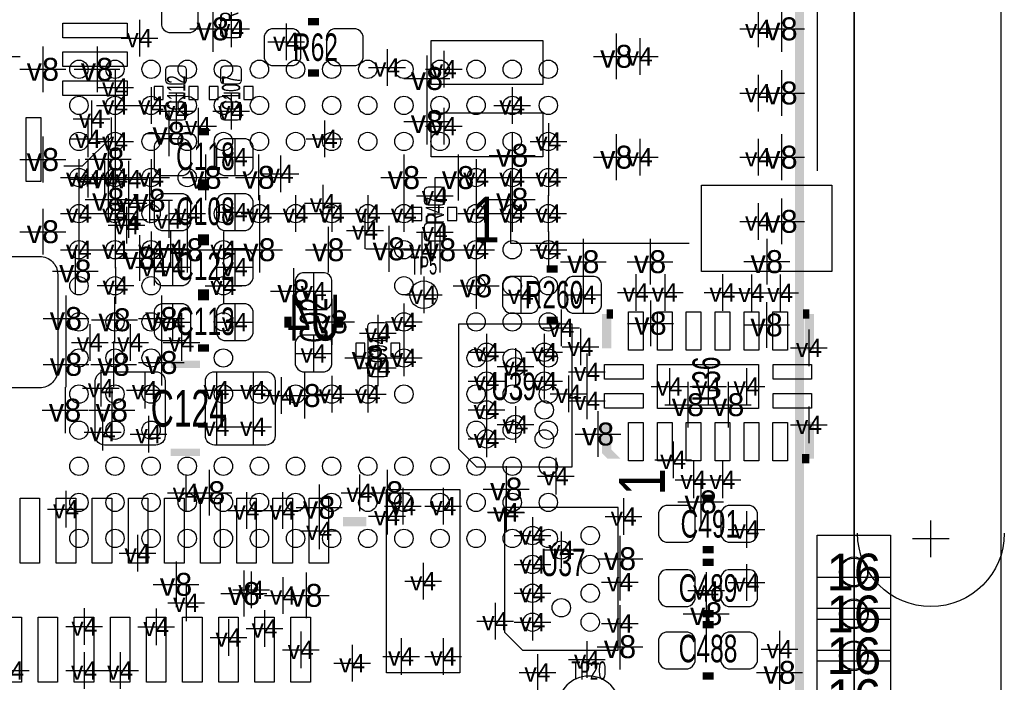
# Model space of a CAD drawing. Extents: x -64 to 356, y -42 to 255.
# Tile 21 of 31: x 37.66 to 51.3, y 3.49 to 12.67. Entities that reach past the tile are written whole.
import ezdxf
from ezdxf.enums import TextEntityAlignment as Align

# ---------------------------------------------------------------- set-up
doc = ezdxf.new("R2010")
doc.units = 0
for name, color, linetype in [('BG_OUTLINE', 7, 'CONTINUOUS'), ('BG_PANEL', 7, 'CONTINUOUS'), ('MA_NCLEGEND-1-16', 7, 'CONTINUOUS'), ('MA_NCLEGEND-1-2', 7, 'CONTINUOUS'), ('MA_NCLEGEND-14-15', 7, 'CONTINUOUS'), ('MA_NCLEGEND-15-16', 7, 'CONTINUOUS'), ('MA_NCLEGEND-2-3', 7, 'CONTINUOUS'), ('MA_NCLEGEND-3-14', 7, 'CONTINUOUS'), ('PG_SILKSCREEN_BOTTOM', 7, 'CONTINUOUS'), ('PG_SILKSCREEN_TOP', 7, 'CONTINUOUS'), ('PIN_BOTTOM', 7, 'CONTINUOUS'), ('PIN_TOP', 7, 'CONTINUOUS'), ('RD_ASSEMBLY_BOTTOM', 7, 'CONTINUOUS'), ('RD_ASSEMBLY_TOP', 7, 'CONTINUOUS')]:
    doc.layers.add(name, color=color, linetype=linetype)

# ---------------------------------------------------------------- blocks, each defined once
blk = doc.blocks.new('FIGURE_CROSS')
for points in [[(0, 0.5), (0, -0.5)], [(-0.5, 0), (0.5, 0)]]:
    blk.add_lwpolyline(points)
blk = doc.blocks.new('FIGURE_SQUARE')
blk.add_lwpolyline([(-0.5, -0.5), (-0.5, 0.5), (0.5, 0.5), (0.5, -0.5)], close=True)

msp = doc.modelspace()

# ---------------------------------------------------------------- linework, layer by layer
at = {"layer": 'BG_OUTLINE'}
msp.add_lwpolyline([(-1.5875, 22.9235, -0.414205), (-0.6985, 23.8125), (48.3235, 23.8125, -0.414199), (49.2125, 22.9235), (49.2125, 20.5105), (49.2125, 1.7145), (49.2125, -0.6985, -0.414223), (48.3235, -1.5875), (-0.6985, -1.5875, -0.414228), (-1.5875, -0.6985)], format="xyb", close=True, dxfattribs=at)
at = {"layer": 'BG_PANEL'}
for points in [[(49.216818, 22.9235), (49.216818, -0.6985)], [(51.248818, 22.9235), (51.248818, -0.6985)], [(50.2793, 5.230114), (50.2793, 5.738114)], [(50.5333, 5.484114), (50.0253, 5.484114)]]:
    msp.add_lwpolyline(points, dxfattribs=at)
for points in [[(51.2953, 5.560314, -1), (49.2633, 5.560314)], [(49.4157, 5.02285, 1), (49.0093, 5.02285, 1), (49.4157, 5.02285)], [(49.4157, 4.442714, 1), (49.0093, 4.442714, 1), (49.4157, 4.442714)], [(49.4157, 3.862832, 1), (49.0093, 3.862832, 1), (49.4157, 3.862832)]]:
    msp.add_lwpolyline(points, format="xyb", dxfattribs=at)
at = {"layer": 'PG_SILKSCREEN_BOTTOM', "const_width": 0.127}
msp.add_lwpolyline([(35.004502, 2.75971), (48.459898, 2.75971), (48.459898, 14.71549), (35.743642, 14.71549), (35.004502, 13.976096), (35.004502, 2.75971)], dxfattribs=at)
at = {"layer": 'PG_SILKSCREEN_TOP'}
for points in [[(48.707548, 10.579608), (48.707548, 18.579592)], [(39.9288, 11.6586), (39.7256, 11.6586)], [(40.6908, 11.6586), (40.4876, 11.6586)], [(38.272212, 10.64768), (38.53307, 10.64768), (38.93312, 11.04773), (38.93312, 11.320272)], [(44.45762, 10.579608), (44.45762, 9.57961)], [(43.5102, 9.9822), (43.307, 9.9822)], [(44.45762, 9.57961), (46.932596, 9.57961)], [(45.314108, 6.479794), (45.314108, 8.455406), (43.738292, 8.455406), (43.738292, 6.72973), (43.988482, 6.479794), (45.314108, 6.479794)], [(42.7228, 8.1026), (42.5196, 8.1026)], [(45.949108, 3.939794), (45.949108, 5.915406), (44.373292, 5.915406), (44.373292, 4.18973), (44.623482, 3.939794), (45.949108, 3.939794)]]:
    msp.add_lwpolyline(points, dxfattribs=at)
for points, const_width in [([(41.656, 12.6492), (41.8084, 12.6492)], 0.1016), ([(41.656, 11.938), (41.8084, 11.938)], 0.1016), ([(40.132, 11.1252), (40.2844, 11.1252)], 0.1016), ([(40.132, 10.414), (40.2844, 10.414)], 0.1016), ([(40.2844, 10.3632), (40.132, 10.3632)], 0.1016), ([(40.2844, 9.652), (40.132, 9.652)], 0.1016), ([(40.132, 9.6012), (40.2844, 9.6012)], 0.1016), ([(45.1104, 9.2202), (44.958, 9.2202)], 0.1016), ([(40.132, 8.89), (40.2844, 8.89)], 0.1016), ([(40.132, 8.8392), (40.2844, 8.8392)], 0.1016), ([(41.3766, 8.5598), (41.3766, 8.4074)], 0.1016), ([(42.0878, 8.5598), (42.0878, 8.4074)], 0.1016), ([(45.790358, 8.120888), (45.790358, 8.597392)], 0.127), ([(45.790358, 8.597392), (45.87621, 8.597392)], 0.127), ([(48.506888, 8.597392), (48.596042, 8.597392)], 0.127), ([(48.596042, 8.597392), (48.596042, 8.095488)], 0.127), ([(45.1104, 8.509), (44.958, 8.509)], 0.1016), ([(40.132, 8.128), (40.2844, 8.128)], 0.1016), ([(40.1574, 7.8994), (39.751, 7.8994)], 0.1016), ([(48.596042, 7.103618), (48.596042, 6.591808)], 0.127), ([(40.1574, 6.6802), (39.751, 6.6802)], 0.1016), ([(48.596042, 6.591808), (48.493934, 6.591808)], 0.127), ([(47.117, 6.0452), (47.2694, 6.0452)], 0.1016), ([(42.138092, 5.720588), (42.463212, 5.720588)], 0.127), ([(47.117, 5.334), (47.2694, 5.334)], 0.1016), ([(47.117, 5.1562), (47.2694, 5.1562)], 0.1016), ([(47.117, 4.445), (47.2694, 4.445)], 0.1016), ([(47.117, 4.2926), (47.2694, 4.2926)], 0.1016), ([(47.117, 3.5814), (47.2694, 3.5814)], 0.1016)]:
    msp.add_lwpolyline(points, dxfattribs=dict(at, const_width=const_width))
for points in [[(39.6494, 11.7475), (39.5224, 11.7475), (39.5224, 11.5697), (39.6494, 11.5697)], [(40.132, 11.7475), (40.005, 11.7475), (40.005, 11.5697), (40.132, 11.5697)], [(40.4114, 11.7475), (40.2844, 11.7475), (40.2844, 11.5697), (40.4114, 11.5697)], [(40.894, 11.7475), (40.767, 11.7475), (40.767, 11.5697), (40.894, 11.5697)], [(43.2308, 10.0711), (43.1038, 10.0711), (43.1038, 9.8933), (43.2308, 9.8933)], [(43.7134, 10.0711), (43.5864, 10.0711), (43.5864, 9.8933), (43.7134, 9.8933)], [(42.4434, 8.1915), (42.3164, 8.1915), (42.3164, 8.0137), (42.4434, 8.0137)], [(42.926, 8.1915), (42.799, 8.1915), (42.799, 8.0137), (42.926, 8.0137)]]:
    msp.add_lwpolyline(points, close=True, dxfattribs=at)
for points, format in [([(45.88891, 6.591808, 0, 0, 0), (45.890434, 6.591808, 0.127, 0.127, 0), (45.790358, 6.691884, 0.127, 0.127, 0), (45.790358, 7.084822, 0.127, 0.127, 0)], "xyseb"), ([(45.972222, 3.1496, 1), (45.112178, 3.1496, 1), (45.972222, 3.1496)], "xyb")]:
    msp.add_lwpolyline(points, format=format, dxfattribs=at)
at = {"layer": 'PIN_BOTTOM'}
for centre, radius in [((38.48227, 11.98753), 0.127), ((38.982142, 11.98753), 0.127), ((39.482268, 11.98753), 0.127), ((39.98214, 11.98753), 0.127), ((40.482266, 11.98753), 0.127), ((40.982138, 11.98753), 0.127), ((41.482264, 11.98753), 0.127), ((41.982136, 11.98753), 0.127), ((42.482262, 11.98753), 0.127), ((42.982134, 11.98753), 0.127), ((43.48226, 11.98753), 0.127), ((43.982132, 11.98753), 0.127), ((44.482258, 11.98753), 0.127), ((44.98213, 11.98753), 0.127), ((38.48227, 11.487658), 0.127), ((38.982142, 11.487658), 0.127), ((39.482268, 11.487658), 0.127), ((39.98214, 11.487658), 0.127), ((40.482266, 11.487658), 0.127), ((40.982138, 11.487658), 0.127), ((41.482264, 11.487658), 0.127), ((41.982136, 11.487658), 0.127), ((42.482262, 11.487658), 0.127), ((42.982134, 11.487658), 0.127), ((43.48226, 11.487658), 0.127), ((43.982132, 11.487658), 0.127), ((44.482258, 11.487658), 0.127), ((44.98213, 11.487658), 0.127), ((38.48227, 10.987532), 0.127), ((38.982142, 10.987532), 0.127), ((39.482268, 10.987532), 0.127), ((39.98214, 10.987532), 0.127), ((40.482266, 10.987532), 0.127), ((40.982138, 10.987532), 0.127), ((41.482264, 10.987532), 0.127), ((41.982136, 10.987532), 0.127), ((42.482262, 10.987532), 0.127), ((42.982134, 10.987532), 0.127), ((43.48226, 10.987532), 0.127), ((43.982132, 10.987532), 0.127), ((44.482258, 10.987532), 0.127), ((44.98213, 10.987532), 0.127), ((38.48227, 10.48766), 0.127), ((38.982142, 10.48766), 0.127), ((39.482268, 10.48766), 0.127), ((39.98214, 10.48766), 0.127), ((43.982132, 10.48766), 0.127), ((44.482258, 10.48766), 0.127), ((44.98213, 10.48766), 0.127), ((38.48227, 9.987534), 0.127), ((38.982142, 9.987534), 0.127), ((39.482268, 9.987534), 0.127), ((40.482266, 9.987534), 0.127), ((40.982138, 9.987534), 0.127), ((41.482264, 9.987534), 0.127), ((41.982136, 9.987534), 0.127), ((42.482262, 9.987534), 0.127), ((42.982134, 9.987534), 0.127), ((43.982132, 9.987534), 0.127), ((44.482258, 9.987534), 0.127), ((44.98213, 9.987534), 0.127), ((38.48227, 9.487662), 0.127), ((38.982142, 9.487662), 0.127), ((39.482268, 9.487662), 0.127), ((40.482266, 9.487662), 0.127), ((42.982134, 9.487662), 0.127), ((43.982132, 9.487662), 0.127), ((44.482258, 9.487662), 0.127), ((44.98213, 9.487662), 0.127), ((38.48227, 8.987536), 0.127), ((38.982142, 8.987536), 0.127), ((39.482268, 8.987536), 0.127), ((40.482266, 8.987536), 0.127), ((42.982134, 8.987536), 0.127), ((43.982132, 8.987536), 0.127), ((44.482258, 8.987536), 0.127), ((44.98213, 8.987536), 0.127), ((38.48227, 8.487664), 0.127), ((38.982142, 8.487664), 0.127), ((39.482268, 8.487664), 0.127), ((40.482266, 8.487664), 0.127), ((42.982134, 8.487664), 0.127), ((43.982132, 8.487664), 0.127), ((44.482258, 8.487664), 0.127), ((44.98213, 8.487664), 0.127), ((38.48227, 7.987538), 0.127), ((38.982142, 7.987538), 0.127), ((39.482268, 7.987538), 0.127), ((40.482266, 7.987538), 0.127), ((42.982134, 7.987538), 0.127), ((43.982132, 7.987538), 0.127), ((44.482258, 7.987538), 0.127), ((44.98213, 7.987538), 0.127), ((38.48227, 7.487666), 0.127), ((38.982142, 7.487666), 0.127), ((39.482268, 7.487666), 0.127), ((40.482266, 7.487666), 0.127), ((40.982138, 7.487666), 0.127), ((41.482264, 7.487666), 0.127), ((41.982136, 7.487666), 0.127), ((42.482262, 7.487666), 0.127), ((42.982134, 7.487666), 0.127), ((43.982132, 7.487666), 0.127), ((44.482258, 7.487666), 0.127), ((44.98213, 7.487666), 0.127), ((38.48227, 6.98754), 0.127), ((38.982142, 6.98754), 0.127), ((39.482268, 6.98754), 0.127), ((43.982132, 6.98754), 0.127), ((44.482258, 6.98754), 0.127), ((44.98213, 6.98754), 0.127), ((38.48227, 6.487668), 0.127), ((38.982142, 6.487668), 0.127), ((39.482268, 6.487668), 0.127), ((39.98214, 6.487668), 0.127), ((40.482266, 6.487668), 0.127), ((40.982138, 6.487668), 0.127), ((41.482264, 6.487668), 0.127), ((41.982136, 6.487668), 0.127), ((42.482262, 6.487668), 0.127), ((42.982134, 6.487668), 0.127), ((43.48226, 6.487668), 0.127), ((43.982132, 6.487668), 0.127), ((44.482258, 6.487668), 0.127), ((44.98213, 6.487668), 0.127), ((38.48227, 5.987542), 0.127), ((38.982142, 5.987542), 0.127), ((39.482268, 5.987542), 0.127), ((39.98214, 5.987542), 0.127), ((40.482266, 5.987542), 0.127), ((40.982138, 5.987542), 0.127), ((41.482264, 5.987542), 0.127), ((41.982136, 5.987542), 0.127), ((42.482262, 5.987542), 0.127), ((42.982134, 5.987542), 0.127), ((43.48226, 5.987542), 0.127), ((43.982132, 5.987542), 0.127), ((44.482258, 5.987542), 0.127), ((44.98213, 5.987542), 0.127), ((38.48227, 5.48767), 0.127), ((38.982142, 5.48767), 0.127), ((39.482268, 5.48767), 0.127), ((39.98214, 5.48767), 0.127), ((40.482266, 5.48767), 0.127), ((40.982138, 5.48767), 0.127), ((41.482264, 5.48767), 0.127), ((41.982136, 5.48767), 0.127), ((42.482262, 5.48767), 0.127), ((42.982134, 5.48767), 0.127), ((43.48226, 5.48767), 0.127), ((43.982132, 5.48767), 0.127), ((44.482258, 5.48767), 0.127), ((44.98213, 5.48767), 0.127), ((49.2125, 5.02285), 0.1905), ((49.2125, 4.442714), 0.1905), ((49.2125, 3.862832), 0.1905)]:
    msp.add_circle(centre, radius, dxfattribs=at)
at = {"layer": 'PIN_TOP'}
for points in [[(40.132, 12.5984), (40.132, 12.9032, 0.294587), (40.0304, 13.0048), (39.7256, 13.0048, 0.294587), (39.624, 12.9032), (39.624, 12.5984, 0.294587), (39.7256, 12.4968), (40.0304, 12.4968, 0.294587)], [(40.5003, 12.424664, -0.414214), (40.4495, 12.475464), (40.4495, 12.627864, -0.414214), (40.5003, 12.678664), (40.6781, 12.678664, -0.414214), (40.7289, 12.627864), (40.7289, 12.475464, -0.414214), (40.6781, 12.424664)], [(41.148, 12.0396), (41.4528, 12.0396, 0.294587), (41.5544, 12.1412), (41.5544, 12.446, 0.294587), (41.4528, 12.5476), (41.148, 12.5476, 0.294587), (41.0464, 12.446), (41.0464, 12.1412, 0.294587)], [(42.0116, 12.0396), (42.3164, 12.0396, 0.294587), (42.418, 12.1412), (42.418, 12.446, 0.294587), (42.3164, 12.5476), (42.0116, 12.5476, 0.294587), (41.91, 12.446), (41.91, 12.1412, 0.294587)], [(39.9161, 12.035536, -0.414214), (39.9669, 11.984736), (39.9669, 11.832336, -0.414214), (39.9161, 11.781536), (39.7383, 11.781536, -0.414214), (39.6875, 11.832336), (39.6875, 11.984736, -0.414214), (39.7383, 12.035536)], [(40.6781, 12.035536, -0.414214), (40.7289, 11.984736), (40.7289, 11.832336, -0.414214), (40.6781, 11.781536), (40.5003, 11.781536, -0.414214), (40.4495, 11.832336), (40.4495, 11.984736, -0.414214), (40.5003, 12.035536)], [(39.9161, 11.535664, -0.414214), (39.9669, 11.484864), (39.9669, 11.332464, -0.414214), (39.9161, 11.281664), (39.7383, 11.281664, -0.414214), (39.6875, 11.332464), (39.6875, 11.484864, -0.414214), (39.7383, 11.535664)], [(40.6781, 11.535664, -0.414214), (40.7289, 11.484864), (40.7289, 11.332464, -0.414214), (40.6781, 11.281664), (40.5003, 11.281664, -0.414214), (40.4495, 11.332464), (40.4495, 11.484864, -0.414214), (40.5003, 11.535664)], [(39.624, 10.5156), (39.9288, 10.5156, 0.294587), (40.0304, 10.6172), (40.0304, 10.922, 0.294587), (39.9288, 11.0236), (39.624, 11.0236, 0.294587), (39.5224, 10.922), (39.5224, 10.6172, 0.294587)], [(40.4876, 10.5156), (40.7924, 10.5156, 0.294587), (40.894, 10.6172), (40.894, 10.922, 0.294587), (40.7924, 11.0236), (40.4876, 11.0236, 0.294587), (40.386, 10.922), (40.386, 10.6172, 0.294587)], [(39.9288, 10.2616), (39.624, 10.2616, 0.294587), (39.5224, 10.16), (39.5224, 9.8552, 0.294587), (39.624, 9.7536), (39.9288, 9.7536, 0.294587), (40.0304, 9.8552), (40.0304, 10.16, 0.294587)], [(40.7924, 10.2616), (40.4876, 10.2616, 0.294587), (40.386, 10.16), (40.386, 9.8552, 0.294587), (40.4876, 9.7536), (40.7924, 9.7536, 0.294587), (40.894, 9.8552), (40.894, 10.16, 0.294587)], [(43.4975, 10.359136, -0.414214), (43.5483, 10.308336), (43.5483, 10.155936, -0.414214), (43.4975, 10.105136), (43.3197, 10.105136, -0.414214), (43.2689, 10.155936), (43.2689, 10.308336, -0.414214), (43.3197, 10.359136)], [(43.4975, 9.859264, -0.414214), (43.5483, 9.808464), (43.5483, 9.656064, -0.414214), (43.4975, 9.605264), (43.3197, 9.605264, -0.414214), (43.2689, 9.656064), (43.2689, 9.808464, -0.414214), (43.3197, 9.859264)], [(39.624, 8.9916), (39.9288, 8.9916, 0.294587), (40.0304, 9.0932), (40.0304, 9.398, 0.294587), (39.9288, 9.4996), (39.624, 9.4996, 0.294587), (39.5224, 9.398), (39.5224, 9.0932, 0.294587)], [(40.4876, 8.9916), (40.7924, 8.9916, 0.294587), (40.894, 9.0932), (40.894, 9.398, 0.294587), (40.7924, 9.4996), (40.4876, 9.4996, 0.294587), (40.386, 9.398), (40.386, 9.0932, 0.294587)], [(37.939218, 7.573518), (37.288978, 7.573518, -0.41444), (37.039042, 7.823708), (37.039042, 9.143492, -0.41444), (37.288978, 9.393682), (37.939218, 9.393682, -0.41444), (38.189154, 9.143492), (38.189154, 7.823708, -0.41444)], [(41.4782, 9.0678), (41.4782, 8.763, 0.294587), (41.5798, 8.6614), (41.8846, 8.6614, 0.294587), (41.9862, 8.763), (41.9862, 9.0678, 0.294587), (41.8846, 9.1694), (41.5798, 9.1694, 0.294587)], [(44.7548, 9.1186), (44.45, 9.1186, 0.294587), (44.3484, 9.017), (44.3484, 8.7122, 0.294587), (44.45, 8.6106), (44.7548, 8.6106, 0.294587), (44.8564, 8.7122), (44.8564, 9.017, 0.294587)], [(45.6184, 9.1186), (45.3136, 9.1186, 0.294587), (45.212, 9.017), (45.212, 8.7122, 0.294587), (45.3136, 8.6106), (45.6184, 8.6106, 0.294587), (45.72, 8.7122), (45.72, 9.017, 0.294587)], [(39.624, 8.2296), (39.9288, 8.2296, 0.294587), (40.0304, 8.3312), (40.0304, 8.636, 0.294587), (39.9288, 8.7376), (39.624, 8.7376, 0.294587), (39.5224, 8.636), (39.5224, 8.3312, 0.294587)], [(40.4876, 8.2296), (40.7924, 8.2296, 0.294587), (40.894, 8.3312), (40.894, 8.636, 0.294587), (40.7924, 8.7376), (40.4876, 8.7376, 0.294587), (40.386, 8.636), (40.386, 8.3312, 0.294587)], [(42.7101, 8.479536, -0.414214), (42.7609, 8.428736), (42.7609, 8.276336, -0.414214), (42.7101, 8.225536), (42.5323, 8.225536, -0.414214), (42.4815, 8.276336), (42.4815, 8.428736, -0.414214), (42.5323, 8.479536)], [(41.4782, 8.2042), (41.4782, 7.8994, 0.294587), (41.5798, 7.7978), (41.8846, 7.7978, 0.294587), (41.9862, 7.8994), (41.9862, 8.2042, 0.294587), (41.8846, 8.3058), (41.5798, 8.3058, 0.294587)], [(42.7101, 7.979664, -0.414214), (42.7609, 7.928864), (42.7609, 7.776464, -0.414214), (42.7101, 7.725664), (42.5323, 7.725664, -0.414214), (42.4815, 7.776464), (42.4815, 7.928864, -0.414214), (42.5323, 7.979664)], [(38.7096, 6.9088), (38.7096, 7.6708, -0.414214), (38.8366, 7.7978), (39.5478, 7.7978, -0.414214), (39.6748, 7.6708), (39.6748, 6.9088, -0.414214), (39.5478, 6.7818), (38.8366, 6.7818, -0.414214)], [(40.2336, 6.9088), (40.2336, 7.6708, -0.414214), (40.3606, 7.7978), (41.0718, 7.7978, -0.414214), (41.1988, 7.6708), (41.1988, 6.9088, -0.414214), (41.0718, 6.7818), (40.3606, 6.7818, -0.414214)], [(46.609, 5.4356), (46.9138, 5.4356, 0.294587), (47.0154, 5.5372), (47.0154, 5.842, 0.294587), (46.9138, 5.9436), (46.609, 5.9436, 0.294587), (46.5074, 5.842), (46.5074, 5.5372, 0.294587)], [(47.4726, 5.4356), (47.7774, 5.4356, 0.294587), (47.879, 5.5372), (47.879, 5.842, 0.294587), (47.7774, 5.9436), (47.4726, 5.9436, 0.294587), (47.371, 5.842), (47.371, 5.5372, 0.294587)], [(46.609, 4.5466), (46.9138, 4.5466, 0.294587), (47.0154, 4.6482), (47.0154, 4.953, 0.294587), (46.9138, 5.0546), (46.609, 5.0546, 0.294587), (46.5074, 4.953), (46.5074, 4.6482, 0.294587)], [(47.4726, 4.5466), (47.7774, 4.5466, 0.294587), (47.879, 4.6482), (47.879, 4.953, 0.294587), (47.7774, 5.0546), (47.4726, 5.0546, 0.294587), (47.371, 4.953), (47.371, 4.6482, 0.294587)], [(46.609, 3.683), (46.9138, 3.683, 0.294587), (47.0154, 3.7846), (47.0154, 4.0894, 0.294587), (46.9138, 4.191), (46.609, 4.191, 0.294587), (46.5074, 4.0894), (46.5074, 3.7846, 0.294587)], [(47.4726, 3.683), (47.7774, 3.683, 0.294587), (47.879, 3.7846), (47.879, 4.0894, 0.294587), (47.7774, 4.191), (47.4726, 4.191, 0.294587), (47.371, 4.0894), (47.371, 3.7846, 0.294587)]]:
    msp.add_lwpolyline(points, format="xyb", close=True, dxfattribs=at)
for points in [[(38.260782, 12.627102), (39.149782, 12.627102), (39.149782, 12.423902), (38.260782, 12.423902)], [(44.9072, 11.774678), (43.3578, 11.774678), (43.3578, 12.384278), (44.9072, 12.384278)], [(38.260782, 12.227306), (39.149782, 12.227306), (39.149782, 12.024106), (38.260782, 12.024106)], [(38.260782, 11.827256), (39.149782, 11.827256), (39.149782, 11.624056), (38.260782, 11.624056)], [(37.956744, 11.320018), (37.956744, 10.431018), (37.753544, 10.431018), (37.753544, 11.320018)], [(44.9072, 10.77468), (43.3578, 10.77468), (43.3578, 11.38428), (44.9072, 11.38428)], [(48.907192, 9.18591), (47.103792, 9.18591), (47.103792, 10.37971), (48.907192, 10.37971)], [(46.294802, 8.094726), (46.091602, 8.094726), (46.091602, 8.628126), (46.294802, 8.628126)], [(46.694852, 8.094726), (46.491652, 8.094726), (46.491652, 8.628126), (46.694852, 8.628126)], [(47.094902, 8.094726), (46.891702, 8.094726), (46.891702, 8.628126), (47.094902, 8.628126)], [(47.494698, 8.094726), (47.291498, 8.094726), (47.291498, 8.628126), (47.494698, 8.628126)], [(47.894748, 8.094726), (47.691548, 8.094726), (47.691548, 8.628126), (47.894748, 8.628126)], [(48.294798, 8.094726), (48.091598, 8.094726), (48.091598, 8.628126), (48.294798, 8.628126)], [(46.293278, 7.896098), (46.293278, 7.692898), (45.759878, 7.692898), (45.759878, 7.896098)], [(47.8917, 7.2898), (46.4947, 7.2898), (46.4947, 7.8994), (47.8917, 7.8994)], [(48.626522, 7.896098), (48.626522, 7.692898), (48.093122, 7.692898), (48.093122, 7.896098)], [(46.293278, 7.496302), (46.293278, 7.293102), (45.759878, 7.293102), (45.759878, 7.496302)], [(48.626522, 7.496302), (48.626522, 7.293102), (48.093122, 7.293102), (48.093122, 7.496302)], [(46.294802, 6.561074), (46.091602, 6.561074), (46.091602, 7.094474), (46.294802, 7.094474)], [(46.694852, 6.561074), (46.491652, 6.561074), (46.491652, 7.094474), (46.694852, 7.094474)], [(47.094902, 6.561074), (46.891702, 6.561074), (46.891702, 7.094474), (47.094902, 7.094474)], [(47.494698, 6.561074), (47.291498, 6.561074), (47.291498, 7.094474), (47.494698, 7.094474)], [(47.894748, 6.561074), (47.691548, 6.561074), (47.691548, 7.094474), (47.894748, 7.094474)], [(48.294798, 6.561074), (48.091598, 6.561074), (48.091598, 7.094474), (48.294798, 7.094474)], [(42.740326, 3.625596), (42.740326, 6.165596), (43.756326, 6.165596), (43.756326, 3.625596)], [(37.667946, 5.145532), (37.667946, 6.045454), (37.937948, 6.045454), (37.937948, 5.145532)], [(38.168072, 5.145532), (38.168072, 6.045454), (38.438074, 6.045454), (38.438074, 5.145532)], [(38.668198, 5.145532), (38.668198, 6.045454), (38.9382, 6.045454), (38.9382, 5.145532)], [(39.16807, 5.145532), (39.16807, 6.045454), (39.438072, 6.045454), (39.438072, 5.145532)], [(39.668196, 5.145532), (39.668196, 6.045454), (39.938198, 6.045454), (39.938198, 5.145532)], [(40.168068, 5.145532), (40.168068, 6.045454), (40.43807, 6.045454), (40.43807, 5.145532)], [(40.668194, 5.145532), (40.668194, 6.045454), (40.938196, 6.045454), (40.938196, 5.145532)], [(41.168066, 5.145532), (41.168066, 6.045454), (41.438068, 6.045454), (41.438068, 5.145532)], [(41.668192, 5.145532), (41.668192, 6.045454), (41.938194, 6.045454), (41.938194, 5.145532)], [(37.41801, 3.495548), (37.41801, 4.39547), (37.688012, 4.39547), (37.688012, 3.495548)], [(37.918136, 3.495548), (37.918136, 4.39547), (38.188138, 4.39547), (38.188138, 3.495548)], [(38.418008, 3.495548), (38.418008, 4.39547), (38.68801, 4.39547), (38.68801, 3.495548)], [(38.918134, 3.495548), (38.918134, 4.39547), (39.188136, 4.39547), (39.188136, 3.495548)], [(39.418006, 3.495548), (39.418006, 4.39547), (39.688008, 4.39547), (39.688008, 3.495548)], [(39.918132, 3.495548), (39.918132, 4.39547), (40.188134, 4.39547), (40.188134, 3.495548)], [(40.418004, 3.495548), (40.418004, 4.39547), (40.688006, 4.39547), (40.688006, 3.495548)], [(40.91813, 3.495548), (40.91813, 4.39547), (41.188132, 4.39547), (41.188132, 3.495548)], [(41.418002, 3.495548), (41.418002, 4.39547), (41.688004, 4.39547), (41.688004, 3.495548)]]:
    msp.add_lwpolyline(points, close=True, dxfattribs=at)
for centre, radius in [((43.2562, 8.8646), 0.1905), ((44.12615, 8.067548), 0.127), ((44.92625, 8.067548), 0.127), ((44.5262, 7.86765), 0.127), ((44.12615, 7.667498), 0.127), ((44.92625, 7.667498), 0.127), ((44.12615, 7.267702), 0.127), ((44.92625, 7.267702), 0.127), ((44.5262, 7.06755), 0.127), ((44.12615, 6.867652), 0.127), ((44.92625, 6.867652), 0.127), ((44.76115, 5.527548), 0.127), ((45.56125, 5.527548), 0.127), ((45.1612, 5.32765), 0.127), ((44.76115, 5.127498), 0.127), ((45.56125, 5.127498), 0.127), ((49.2125, 5.02285), 0.1905), ((44.76115, 4.727702), 0.127), ((45.56125, 4.727702), 0.127), ((45.1612, 4.52755), 0.127), ((49.2125, 4.442714), 0.1905), ((44.76115, 4.327652), 0.127), ((45.56125, 4.327652), 0.127), ((49.2125, 3.862832), 0.1905)]:
    msp.add_circle(centre, radius, dxfattribs=at)

# ---------------------------------------------------------------- block references
at = {"layer": 'MA_NCLEGEND-1-16', "xscale": 1.016, "yscale": 1.016}
for p in [(49.2125, 5.02285), (49.2125, 4.442714), (49.2125, 3.862832), (49.2125, 3.282696)]:
    msp.add_blockref('FIGURE_SQUARE', p, dxfattribs=at)
at = {"layer": 'MA_NCLEGEND-1-2', "xscale": 0.508, "yscale": 0.508}
for p in [(37.4142, 12.8016), (40.5892, 12.5476), (41.3512, 12.3698), (37.4142, 12.1666), (42.7482, 12.0142), (43.5356, 11.9888), (39.8272, 11.408664), (40.5892, 11.408664), (43.5356, 11.2014), (38.608, 11.0236), (41.8846, 11.0236), (40.64, 10.7696), (38.8366, 10.4648), (39.1668, 10.4648), (39.1668, 10.1346), (43.4086, 10.232136), (40.64, 10.0076), (39.7256, 9.906), (42.4434, 9.7536), (43.4086, 9.732264), (39.7764, 9.2456), (40.64, 9.2456), (41.7322, 8.9154), (46.193202, 8.894826), (46.593252, 8.894826), (47.393098, 8.894826), (47.793148, 8.89), (48.193198, 8.89), (43.2562, 8.8646), (44.6024, 8.8646), (45.466, 8.8646), (39.7764, 8.4836), (40.64, 8.4836), (38.6334, 8.2042), (39.1922, 8.2042), (42.6212, 8.3312), (44.12615, 8.067548), (44.92625, 8.067548), (48.5902, 8.128), (41.7322, 8.051546), (42.6212, 7.852664), (44.5262, 7.86765), (45.5168, 7.794498), (44.12615, 7.667498), (44.92625, 7.667498), (38.7858, 7.5692), (39.3954, 7.5438), (40.386, 7.5438), (40.894, 7.5438), (46.6598, 7.5946), (47.1932, 7.5946), (47.7266, 7.5946), (45.5168, 7.394702), (44.12615, 7.267702), (40.386, 7.0358), (40.894, 7.0358), (44.5262, 7.06755), (48.5902, 7.0612), (38.8112, 6.9596), (39.4462, 6.9342), (44.12615, 6.867652), (45.085, 6.35), (46.99, 6.2992), (47.393098, 6.2992), (38.3032, 5.8928), (42.968926, 5.936996), (43.527726, 5.936996), (40.801798, 5.876544), (41.301924, 5.876544), (44.39412, 5.84962), (46.0248, 5.7912), (47.7266, 5.6134), (41.8084, 5.594858), (44.76115, 5.527548), (39.2938, 5.2832), (45.1612, 5.32765), (44.76115, 5.127498), (43.248326, 4.895596), (47.7266, 4.8768), (40.8686, 4.7752), (44.76115, 4.727702), (38.5572, 4.2672), (39.553134, 4.261866), (44.2468, 4.3434), (44.76115, 4.327652), (40.553132, 4.1148), (41.053258, 4.2418), (41.55313, 3.945636), (42.943526, 3.854196), (43.527726, 3.854196), (42.2656, 3.7592), (45.5168, 3.81), (37.5412, 3.6576), (38.553136, 3.6576), (39.053262, 3.6576), (44.831, 3.6322)]:
    msp.add_blockref('FIGURE_CROSS', p, dxfattribs=at)
at = {"layer": 'MA_NCLEGEND-14-15', "xscale": 0.508, "yscale": 0.508}
for p in [(47.885858, 12.5476), (39.3192, 12.4206), (46.246542, 12.1666), (38.982904, 11.736832), (47.885858, 11.6586), (39.482268, 11.487658), (38.6588, 11.303), (40.132, 11.2014), (44.98213, 10.987532), (46.246542, 10.7696), (47.885858, 10.7696), (41.275, 10.541), (38.483032, 10.487152), (43.982132, 10.48766), (44.482258, 10.48766), (38.483032, 9.98728), (39.982648, 9.98728), (40.982392, 9.98728), (41.482264, 9.987534), (41.982136, 9.98728), (42.98188, 9.98728), (43.981624, 9.98728), (44.981368, 9.98728), (47.885858, 9.8806), (39.1414, 9.8298), (39.751, 9.4996), (40.48252, 9.487408), (43.981624, 9.487408), (38.989, 8.9916), (40.482266, 8.987536), (42.982134, 8.487664), (42.982134, 7.987538), (41.281858, 7.4676), (41.982136, 7.487666), (42.482262, 7.487666), (39.961058, 6.1214), (42.7482, 5.798058), (44.3992, 5.848858), (41.8084, 5.594858), (45.974, 4.883658), (41.307258, 4.699), (47.1678, 4.768342), (45.974, 4.311142), (48.1838, 3.955542)]:
    msp.add_blockref('FIGURE_CROSS', p, dxfattribs=at)
at = {"layer": 'MA_NCLEGEND-15-16', "xscale": 0.508, "yscale": 0.508}
for p in [(39.3192, 12.4206), (38.982142, 11.487658), (39.482268, 11.487658), (44.482258, 11.487658), (38.982142, 10.987532), (44.98213, 10.987532), (38.483032, 10.487152), (38.982142, 10.48766), (39.482268, 10.48766), (43.982132, 10.48766), (44.482258, 10.48766), (44.98213, 10.48766), (38.483032, 9.98728), (38.982142, 9.987534), (40.982392, 9.98728), (41.482264, 9.987534), (41.982136, 9.98728), (42.482262, 9.987534), (42.98188, 9.98728), (43.981624, 9.98728), (44.482258, 9.987534), (44.981368, 9.98728), (38.48227, 9.487662), (38.982142, 9.487662), (39.482268, 9.487662), (40.48252, 9.487408), (43.981624, 9.487408), (44.98213, 9.487662), (40.482266, 8.987536), (42.982134, 8.487664), (42.982134, 7.987538), (41.982136, 7.487666), (42.482262, 7.487666)]:
    msp.add_blockref('FIGURE_CROSS', p, dxfattribs=at)
at = {"layer": 'MA_NCLEGEND-2-3', "xscale": 0.508, "yscale": 0.508}
for p in [(40.5892, 12.5476), (47.885858, 12.5476), (41.3512, 12.3698), (46.246542, 12.1666), (43.5356, 11.9888), (47.885858, 11.6586), (39.8272, 11.408664), (40.5892, 11.408664), (43.5356, 11.2014), (38.608, 11.0236), (46.246542, 10.7696), (47.885858, 10.7696), (38.608, 10.4648), (39.1668, 10.4648), (41.8592, 10.130536), (43.4086, 10.232136), (39.1668, 9.906), (39.7256, 9.906), (47.885858, 9.8806), (43.2308, 9.487408), (39.5224, 9.2456), (41.7322, 8.9154), (46.193202, 8.894826), (46.593252, 8.894826), (47.793148, 8.89), (48.193198, 8.89), (43.2562, 8.8646), (45.466, 8.8646), (45.1612, 8.4074), (38.6334, 8.2042), (39.1922, 8.2042), (39.9034, 8.2042), (42.6212, 8.3312), (44.12615, 8.067548), (45.4279, 8.1407), (48.5902, 8.128), (45.5168, 7.794498), (44.12615, 7.667498), (38.7858, 7.5692), (39.3954, 7.5438), (47.7266, 7.5946), (41.281858, 7.4676), (45.2628, 7.493), (44.12615, 7.267702), (48.5902, 7.0612), (38.8112, 6.9596), (39.4462, 6.9342), (44.12615, 6.867652), (46.7106, 6.5786), (47.393098, 6.2992), (39.961058, 6.1214), (42.3672, 6.1214), (38.3032, 5.8928), (40.801798, 5.876544), (41.301924, 5.876544), (44.39412, 5.84962), (47.7266, 5.6134), (41.8084, 5.594858), (44.76115, 5.527548), (44.76115, 5.127498), (45.974, 4.883658), (47.7266, 4.8768), (41.307258, 4.699), (44.76115, 4.727702), (47.1678, 4.768342), (39.9669, 4.5974), (44.76115, 4.327652), (45.974, 4.311142), (40.553132, 4.1148), (41.053258, 4.2418), (48.1838, 3.955542), (38.553136, 3.6576), (39.053262, 3.6576)]:
    msp.add_blockref('FIGURE_CROSS', p, dxfattribs=at)
at = {"layer": 'MA_NCLEGEND-3-14', "xscale": 0.635, "yscale": 0.635}
for p in [(40.3352, 12.5476), (48.2092, 12.5476), (45.9232, 12.1666), (37.98316, 11.986768), (38.732968, 11.986768), (43.300904, 11.859768), (48.2092, 11.6586), (43.300904, 11.26236), (39.7256, 11.0998), (37.98316, 10.737088), (38.8874, 10.7442), (44.48175, 10.795), (45.9232, 10.7696), (48.2092, 10.7696), (40.2336, 10.4902), (40.9702, 10.4902), (42.98188, 10.487152), (43.731688, 10.487152), (38.8874, 10.1854), (44.48175, 10.1854), (39.4589, 10.1727), (48.2092, 9.8806), (37.98316, 9.737344), (42.7736, 9.4996), (39.3192, 9.3726), (39.982648, 9.487408), (40.982392, 9.487408), (41.9354, 9.487408), (43.481752, 9.487408), (45.466, 9.3218), (46.390052, 9.3218), (48.006254, 9.32307), (38.432486, 9.19226), (43.981624, 8.987536), (41.4528, 8.9154), (38.3032, 8.5344), (38.975538, 8.517128), (39.624, 8.5344), (41.982644, 8.487664), (46.396402, 8.467598), (48.004476, 8.445754), (38.3032, 7.8994), (38.9636, 7.8994), (39.624, 7.9248), (42.482262, 7.987538), (41.6052, 7.4676), (46.9138, 7.3406), (47.4726, 7.3406), (38.2905, 7.2644), (38.9382, 7.2644), (45.6692, 6.9342), (40.2844, 6.1214), (42.7482, 6.1214), (44.3992, 6.1722), (47.0916, 5.9944), (41.8084, 5.9182), (45.974, 5.207), (39.8272, 4.8514), (40.767, 4.7244), (41.6306, 4.699), (47.1678, 4.445), (45.974, 3.9878), (48.1838, 3.6322)]:
    msp.add_blockref('FIGURE_CROSS', p, dxfattribs=at)

# ---------------------------------------------------------------- texts
at = {"layer": 'MA_NCLEGEND-1-16'}
for p in [(49.2125, 5.02285), (49.2125, 4.442714), (49.2125, 3.862832), (49.2125, 3.282696)]:
    msp.add_text('16', height=0.508, dxfattribs=at).set_placement(p, align=Align.MIDDLE_CENTER)
at = {"layer": 'MA_NCLEGEND-1-2'}
for p in [(40.5892, 12.5476), (41.3512, 12.3698), (42.7482, 12.0142), (43.5356, 11.9888), (39.8272, 11.408664), (40.5892, 11.408664), (43.5356, 11.2014), (38.608, 11.0236), (41.8846, 11.0236), (40.64, 10.7696), (38.8366, 10.4648), (39.1668, 10.4648), (39.1668, 10.1346), (43.4086, 10.232136), (40.64, 10.0076), (39.7256, 9.906), (42.4434, 9.7536), (43.4086, 9.732264), (39.7764, 9.2456), (40.64, 9.2456), (41.7322, 8.9154), (46.193202, 8.894826), (46.593252, 8.894826), (47.393098, 8.894826), (47.793148, 8.89), (48.193198, 8.89), (43.2562, 8.8646), (44.6024, 8.8646), (45.466, 8.8646), (39.7764, 8.4836), (40.64, 8.4836), (42.6212, 8.3312), (38.6334, 8.2042), (39.1922, 8.2042), (44.12615, 8.067548), (44.92625, 8.067548), (48.5902, 8.128), (41.7322, 8.051546), (42.6212, 7.852664), (44.5262, 7.86765), (45.5168, 7.794498), (44.12615, 7.667498), (44.92625, 7.667498), (38.7858, 7.5692), (39.3954, 7.5438), (40.386, 7.5438), (40.894, 7.5438), (46.6598, 7.5946), (47.1932, 7.5946), (47.7266, 7.5946), (45.5168, 7.394702), (44.12615, 7.267702), (40.386, 7.0358), (40.894, 7.0358), (44.5262, 7.06755), (48.5902, 7.0612), (38.8112, 6.9596), (39.4462, 6.9342), (44.12615, 6.867652), (45.085, 6.35), (46.99, 6.2992), (47.393098, 6.2992), (38.3032, 5.8928), (40.801798, 5.876544), (41.301924, 5.876544), (42.968926, 5.936996), (43.527726, 5.936996), (44.39412, 5.84962), (46.0248, 5.7912), (47.7266, 5.6134), (41.8084, 5.594858), (44.76115, 5.527548), (45.1612, 5.32765), (39.2938, 5.2832), (44.76115, 5.127498), (43.248326, 4.895596), (47.7266, 4.8768), (40.8686, 4.7752), (44.76115, 4.727702), (38.5572, 4.2672), (39.553134, 4.261866), (41.053258, 4.2418), (44.2468, 4.3434), (44.76115, 4.327652), (40.553132, 4.1148), (41.55313, 3.945636), (42.943526, 3.854196), (43.527726, 3.854196), (42.2656, 3.7592), (45.5168, 3.81), (37.5412, 3.6576), (38.553136, 3.6576), (39.053262, 3.6576), (44.831, 3.6322)]:
    msp.add_text('v4', height=0.254, dxfattribs=at).set_placement(p, align=Align.MIDDLE_CENTER)
at = {"layer": 'MA_NCLEGEND-14-15'}
for p in [(39.3192, 12.4206), (47.885858, 12.5476), (46.246542, 12.1666), (38.982904, 11.736832), (47.885858, 11.6586), (39.482268, 11.487658), (38.6588, 11.303), (40.132, 11.2014), (44.98213, 10.987532), (46.246542, 10.7696), (47.885858, 10.7696), (41.275, 10.541), (38.483032, 10.487152), (43.982132, 10.48766), (44.482258, 10.48766), (38.483032, 9.98728), (39.982648, 9.98728), (40.982392, 9.98728), (41.482264, 9.987534), (41.982136, 9.98728), (42.98188, 9.98728), (43.981624, 9.98728), (44.981368, 9.98728), (39.1414, 9.8298), (47.885858, 9.8806), (39.751, 9.4996), (40.48252, 9.487408), (43.981624, 9.487408), (38.989, 8.9916), (40.482266, 8.987536), (42.982134, 8.487664), (42.982134, 7.987538), (41.281858, 7.4676), (41.982136, 7.487666), (42.482262, 7.487666), (39.961058, 6.1214), (42.7482, 5.798058), (44.3992, 5.848858), (41.8084, 5.594858), (45.974, 4.883658), (41.307258, 4.699), (47.1678, 4.768342), (45.974, 4.311142), (48.1838, 3.955542)]:
    msp.add_text('v4', height=0.254, dxfattribs=at).set_placement(p, align=Align.MIDDLE_CENTER)
at = {"layer": 'MA_NCLEGEND-15-16'}
for p in [(39.3192, 12.4206), (38.982142, 11.487658), (39.482268, 11.487658), (44.482258, 11.487658), (38.982142, 10.987532), (44.98213, 10.987532), (38.483032, 10.487152), (38.982142, 10.48766), (39.482268, 10.48766), (43.982132, 10.48766), (44.482258, 10.48766), (44.98213, 10.48766), (38.483032, 9.98728), (38.982142, 9.987534), (40.982392, 9.98728), (41.482264, 9.987534), (41.982136, 9.98728), (42.482262, 9.987534), (42.98188, 9.98728), (43.981624, 9.98728), (44.482258, 9.987534), (44.981368, 9.98728), (38.48227, 9.487662), (38.982142, 9.487662), (39.482268, 9.487662), (40.48252, 9.487408), (43.981624, 9.487408), (44.98213, 9.487662), (40.482266, 8.987536), (42.982134, 8.487664), (42.982134, 7.987538), (41.982136, 7.487666), (42.482262, 7.487666)]:
    msp.add_text('v4', height=0.254, dxfattribs=at).set_placement(p, align=Align.MIDDLE_CENTER)
at = {"layer": 'MA_NCLEGEND-2-3'}
for p in [(40.5892, 12.5476), (47.885858, 12.5476), (41.3512, 12.3698), (46.246542, 12.1666), (43.5356, 11.9888), (47.885858, 11.6586), (39.8272, 11.408664), (40.5892, 11.408664), (43.5356, 11.2014), (38.608, 11.0236), (46.246542, 10.7696), (47.885858, 10.7696), (38.608, 10.4648), (39.1668, 10.4648), (41.8592, 10.130536), (43.4086, 10.232136), (39.1668, 9.906), (39.7256, 9.906), (47.885858, 9.8806), (43.2308, 9.487408), (39.5224, 9.2456), (41.7322, 8.9154), (46.193202, 8.894826), (46.593252, 8.894826), (47.793148, 8.89), (48.193198, 8.89), (43.2562, 8.8646), (45.466, 8.8646), (42.6212, 8.3312), (45.1612, 8.4074), (38.6334, 8.2042), (39.1922, 8.2042), (39.9034, 8.2042), (44.12615, 8.067548), (45.4279, 8.1407), (48.5902, 8.128), (45.5168, 7.794498), (44.12615, 7.667498), (38.7858, 7.5692), (39.3954, 7.5438), (47.7266, 7.5946), (41.281858, 7.4676), (45.2628, 7.493), (44.12615, 7.267702), (48.5902, 7.0612), (38.8112, 6.9596), (39.4462, 6.9342), (44.12615, 6.867652), (46.7106, 6.5786), (47.393098, 6.2992), (39.961058, 6.1214), (42.3672, 6.1214), (38.3032, 5.8928), (40.801798, 5.876544), (41.301924, 5.876544), (44.39412, 5.84962), (47.7266, 5.6134), (41.8084, 5.594858), (44.76115, 5.527548), (44.76115, 5.127498), (45.974, 4.883658), (47.7266, 4.8768), (41.307258, 4.699), (44.76115, 4.727702), (47.1678, 4.768342), (39.9669, 4.5974), (41.053258, 4.2418), (44.76115, 4.327652), (45.974, 4.311142), (40.553132, 4.1148), (48.1838, 3.955542), (38.553136, 3.6576), (39.053262, 3.6576)]:
    msp.add_text('v4', height=0.254, dxfattribs=at).set_placement(p, align=Align.MIDDLE_CENTER)
at = {"layer": 'MA_NCLEGEND-3-14'}
for p in [(40.3352, 12.5476), (48.2092, 12.5476), (45.9232, 12.1666), (37.98316, 11.986768), (38.732968, 11.986768), (43.300904, 11.859768), (48.2092, 11.6586), (43.300904, 11.26236), (39.7256, 11.0998), (38.8874, 10.7442), (44.48175, 10.795), (45.9232, 10.7696), (48.2092, 10.7696), (37.98316, 10.737088), (40.2336, 10.4902), (40.9702, 10.4902), (42.98188, 10.487152), (43.731688, 10.487152), (38.8874, 10.1854), (39.4589, 10.1727), (44.48175, 10.1854), (48.2092, 9.8806), (37.98316, 9.737344), (39.982648, 9.487408), (40.982392, 9.487408), (41.9354, 9.487408), (42.7736, 9.4996), (43.481752, 9.487408), (39.3192, 9.3726), (45.466, 9.3218), (46.390052, 9.3218), (48.006254, 9.32307), (38.432486, 9.19226), (43.981624, 8.987536), (41.4528, 8.9154), (38.3032, 8.5344), (38.975538, 8.517128), (39.624, 8.5344), (41.982644, 8.487664), (46.396402, 8.467598), (48.004476, 8.445754), (38.3032, 7.8994), (38.9636, 7.8994), (39.624, 7.9248), (42.482262, 7.987538), (41.6052, 7.4676), (46.9138, 7.3406), (47.4726, 7.3406), (38.2905, 7.2644), (38.9382, 7.2644), (45.6692, 6.9342), (40.2844, 6.1214), (42.7482, 6.1214), (44.3992, 6.1722), (47.0916, 5.9944), (41.8084, 5.9182), (45.974, 5.207), (39.8272, 4.8514), (40.767, 4.7244), (41.6306, 4.699), (47.1678, 4.445), (45.974, 3.9878), (48.1838, 3.6322)]:
    msp.add_text('v8', height=0.3175, dxfattribs=at).set_placement(p, align=Align.MIDDLE_CENTER)
at = {"layer": 'PG_SILKSCREEN_TOP', "width": 0.8}
msp.add_text('1', height=0.635, dxfattribs=at).set_placement((44.1198, 9.5885), align=Align.CENTER)
msp.add_text('1', height=0.635, rotation=90, dxfattribs=at).set_placement((46.5963, 6.0833))
at = {"layer": 'RD_ASSEMBLY_BOTTOM', "text_generation_flag": 2, "width": 0.68}
msp.add_text('U4', height=0.635, dxfattribs=at).set_placement((41.7322, 8.2296), align=Align.CENTER)
at = {"layer": 'RD_ASSEMBLY_TOP'}
for s, height, width, p in [('R53', 0.254, 0.6, (40.6908, 12.827)), ('C112', 0.254, 0.6, (39.9542, 11.6586)), ('C107', 0.254, 0.6, (40.7162, 11.6586)), ('R47', 0.254, 0.6, (43.5356, 10.033)), ('C92', 0.381, 0.666667, (41.9227, 8.509)), ('C94', 0.254, 0.6, (42.7482, 8.1026)), ('U36', 0.381, 0.666667, (47.3583, 7.6962))]:
    msp.add_text(s, height=height, rotation=90, dxfattribs=dict(at, width=width)).set_placement(p, align=Align.CENTER)
for s, height, width, p in [('R62', 0.381, 0.666667, (41.7576, 12.1031)), ('C118', 0.381, 0.666667, (40.2336, 10.5918)), ('C108', 0.381, 0.666667, (40.2336, 9.8298)), ('C122', 0.381, 0.666667, (40.2336, 9.0678)), ('TP5', 0.254, 0.6, (43.2562, 9.144)), ('R260', 0.381, 0.666667, (45.0596, 8.6741)), ('C113', 0.381, 0.666667, (40.2336, 8.3058)), ('U39', 0.381, 0.666667, (44.5008, 7.4041)), ('C124', 0.508, 0.65, (40.005, 7.0358)), ('C491', 0.381, 0.666667, (47.2186, 5.4991)), ('U37', 0.381, 0.666667, (45.1866, 4.9657)), ('C489', 0.381, 0.666667, (47.1932, 4.6101)), ('C488', 0.381, 0.666667, (47.1932, 3.7719)), ('TP20', 0.254, 0.6, (45.5422, 3.5306))]:
    msp.add_text(s, height=height, dxfattribs=dict(at, width=width)).set_placement(p, align=Align.CENTER)

doc.saveas('drawing.dxf')
